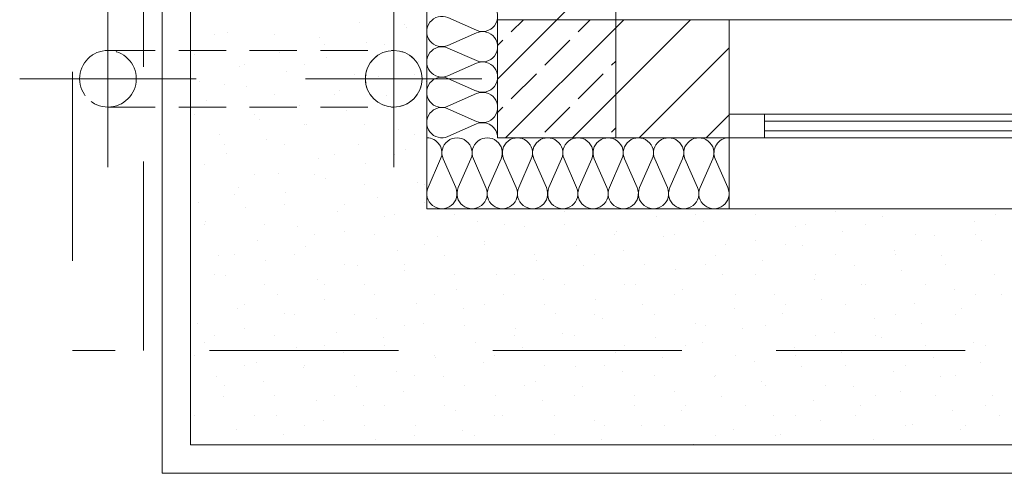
# Model space of a CAD drawing. Header units: inches. Extents: x 382808 to 408593, y -18409 to -9482.
# Tile 1 of 88: x 398390 to 398599, y -17359 to -17263. Entities that reach past the tile are written whole.
import ezdxf

# ---------------------------------------------------------------- set-up
doc = ezdxf.new("R2010")
doc.units = ezdxf.units.IN
doc.header["$LTSCALE"] = 2
doc.header["$MEASUREMENT"] = 0
doc.linetypes.add('Przerywana BARDZO DROBNA', pattern=[7.5, 5, -2.5])
doc.linetypes.add('Przerywana drobna', pattern=[30, 20, -10])
for name, color, linetype, lineweight in [('!ocieplenie_Nr_pióra__9', 220, 'CONTINUOUS', 0), ('!trzpienie_Nr_pióra__3', 30, 'CONTINUOUS', 35), ('!trzpienie_Nr_pióra__6', 161, 'CONTINUOUS', 18), ('!wentylacja_Nr_pióra__4', 100, 'CONTINUOUS', 25), ('CIENKA_Nr_pióra__23', 212, 'CONTINUOUS', 18), ('linie pomocnicze_Nr_pióra__6', 161, 'CONTINUOUS', 18), ('Linie_Nr_pióra__6', 161, 'CONTINUOUS', 18), ('Okna ARCHICADa_Nr_pióra__8', 133, 'CONTINUOUS', 13), ('Ściany zewnętrzne_Nr_pióra__1', 51, 'CONTINUOUS', 50), ('Ściany zewnętrzne_Nr_pióra__6', 161, 'CONTINUOUS', 18), ('Ściany zewnętrzne_Nr_pióra__7', 161, 'CONTINUOUS', 15), ('Ściany zewnętrzne_Nr_pióra__8', 133, 'CONTINUOUS', 13)]:
    doc.layers.add(name, color=color, linetype=linetype, lineweight=lineweight)

msp = doc.modelspace()

# ---------------------------------------------------------------- linework, layer by layer
at = {"layer": '!ocieplenie_Nr_pióra__9', "color": 7, "linetype": 'Continuous', "lineweight": 0}
for p, q in [((398487.17, -17265.09), (398481.11, -17262.42)), ((398481.11, -17268.31), (398487.17, -17265.63)), ((398487.17, -17271.52), (398481.11, -17268.85)), ((398481.11, -17274.73), (398487.17, -17272.06)), ((398487.17, -17277.95), (398481.11, -17275.27)), ((398481.11, -17281.16), (398487.17, -17278.49)), ((398487.17, -17284.37), (398481.11, -17281.7)), ((398481.11, -17287.59), (398487.17, -17284.91)), ((398479.57, -17292.33), (398476.9, -17298.39)), ((398482.77, -17298.39), (398480.1, -17292.33)), ((398485.97, -17292.33), (398483.3, -17298.39)), ((398489.17, -17298.39), (398486.5, -17292.33)), ((398492.37, -17292.33), (398489.7, -17298.39)), ((398495.57, -17298.39), (398492.9, -17292.33)), ((398498.77, -17292.33), (398496.1, -17298.39)), ((398501.97, -17298.39), (398499.3, -17292.33)), ((398505.17, -17292.33), (398502.5, -17298.39)), ((398508.37, -17298.39), (398505.7, -17292.33)), ((398511.57, -17292.33), (398508.9, -17298.39)), ((398514.77, -17298.39), (398512.1, -17292.33)), ((398517.97, -17292.33), (398515.3, -17298.39)), ((398521.17, -17298.39), (398518.5, -17292.33)), ((398524.37, -17292.33), (398521.7, -17298.39)), ((398527.57, -17298.39), (398524.9, -17292.33)), ((398530.77, -17292.33), (398528.1, -17298.39)), ((398533.97, -17298.39), (398531.3, -17292.33)), ((398537.17, -17292.33), (398534.5, -17298.39)), ((398540.37, -17298.39), (398537.7, -17292.33))]:
    msp.add_line(p, q, dxfattribs=at)
for centre, major_axis, ratio, start_param, end_param in [((398488.45, -17262.15), (0, 3.21), 0.992915, 2.7288, 6.695979), ((398479.83, -17265.36), (0, 3.21), 0.992915, 5.870392, 9.837571), ((398488.45, -17268.58), (0, 3.21), 0.992915, 2.7288, 6.695979), ((398479.83, -17271.79), (0, 3.21), 0.992915, 5.870392, 9.837571), ((398488.45, -17275), (0, 3.21), 0.992915, 2.7288, 6.695979), ((398479.83, -17278.22), (0, 3.21), 0.992915, 5.870392, 9.837571), ((398488.45, -17281.43), (0, 3.21), 0.992915, 2.7288, 6.695979), ((398479.83, -17284.64), (0, 3.21), 0.992915, 5.870392, 9.837571), ((398488.45, -17287.86), (0, 3.21), 0.992915, 4.712389, 6.695979), ((398476.64, -17291.05), (3.2, 0), 0.996937, 5.870393, 7.853982), ((398483.04, -17291.05), (3.2, 0), 0.996937, 5.870392, 9.837572), ((398489.44, -17291.05), (3.2, 0), 0.996937, 5.870392, 9.837572), ((398495.84, -17291.05), (3.2, 0), 0.996937, 5.870392, 9.837572), ((398502.24, -17291.05), (3.2, 0), 0.996937, 5.870392, 9.837572), ((398508.64, -17291.05), (3.2, 0), 0.996937, 5.870392, 9.837572), ((398515.04, -17291.05), (3.2, 0), 0.996937, 5.870392, 9.837572), ((398521.44, -17291.05), (3.2, 0), 0.996937, 5.870392, 9.837572), ((398527.84, -17291.05), (3.2, 0), 0.996937, 5.870392, 9.837572), ((398534.24, -17291.05), (3.2, 0), 0.996937, 5.870392, 9.837572), ((398540.64, -17291.05), (3.2, 0), 0.996937, 1.570797, 3.554386), ((398479.84, -17299.67), (3.2, 0), 0.996937, 2.728799, 6.695979), ((398486.24, -17299.67), (3.2, 0), 0.996937, 2.728799, 6.695979), ((398492.64, -17299.67), (3.2, 0), 0.996937, 2.728799, 6.695979), ((398499.04, -17299.67), (3.2, 0), 0.996937, 2.728799, 6.695979), ((398505.44, -17299.67), (3.2, 0), 0.996937, 2.728799, 6.695979), ((398511.84, -17299.67), (3.2, 0), 0.996937, 2.728799, 6.695979), ((398518.24, -17299.67), (3.2, 0), 0.996937, 2.728799, 6.695979), ((398524.64, -17299.67), (3.2, 0), 0.996937, 2.728799, 6.695979), ((398531.04, -17299.67), (3.2, 0), 0.996937, 2.728799, 6.695979), ((398537.44, -17299.67), (3.2, 0), 0.996937, 2.728799, 6.695979)]:
    msp.add_ellipse(centre, major_axis=major_axis, ratio=ratio, start_param=start_param, end_param=end_param, dxfattribs=at)
at = {"layer": '!trzpienie_Nr_pióra__3', "color": 7, "linetype": 'Continuous', "lineweight": 0}
for p, q in [((398516.64, -17262.86), (398491.64, -17262.86)), ((398491.64, -17262.86), (398491.64, -17287.86)), ((398516.64, -17287.86), (398516.64, -17262.86)), ((398491.64, -17287.86), (398516.64, -17287.86))]:
    msp.add_line(p, q, dxfattribs=at)
at = {"layer": '!trzpienie_Nr_pióra__6', "color": 7, "linetype": 'Continuous', "lineweight": 0}
for p, q in [((398462.42, -17263.55), (398462.42, -17263.55)), ((398471.91, -17263.83), (398471.91, -17263.83)), ((398491.64, -17275.41), (398504.19, -17262.86)), ((398494.54, -17265.44), (398497.12, -17262.86)), ((398508.68, -17265.44), (398511.26, -17262.86)), ((398431.6, -17265.95), (398431.6, -17265.95)), ((398434.44, -17265.64), (398434.44, -17265.64)), ((398444.33, -17265.95), (398444.33, -17265.95)), ((398472.38, -17264.61), (398472.38, -17264.61)), ((398493.33, -17287.86), (398516.64, -17264.55)), ((398453.96, -17266.63), (398453.96, -17266.63)), ((398454.94, -17268.07), (398454.94, -17268.07)), ((398463.92, -17267.68), (398463.92, -17267.68)), ((398467.67, -17268.07), (398467.67, -17268.07)), ((398491.64, -17268.34), (398492.77, -17267.21)), ((398501.61, -17272.51), (398506.91, -17267.21)), ((398427.36, -17270.19), (398427.36, -17270.19)), ((398445.5, -17269.7), (398445.5, -17269.7)), ((398437.97, -17272.31), (398437.97, -17272.31)), ((398450.7, -17272.31), (398450.7, -17272.31)), ((398455.46, -17270.76), (398455.46, -17270.76)), ((398474.98, -17271.75), (398474.98, -17271.75)), ((398515.75, -17272.51), (398516.64, -17271.63)), ((398437.04, -17272.78), (398437.04, -17272.78)), ((398447.01, -17273.84), (398447.01, -17273.84)), ((398461.3, -17274.43), (398461.3, -17274.43)), ((398466.52, -17274.82), (398466.52, -17274.82)), ((398474.03, -17274.43), (398474.03, -17274.43)), ((398494.54, -17279.58), (398499.84, -17274.28)), ((398508.68, -17279.58), (398513.98, -17274.28)), ((398428.59, -17275.86), (398428.59, -17275.86)), ((398433.72, -17276.55), (398433.72, -17276.55)), ((398476.48, -17275.88), (398476.48, -17275.88)), ((398438.55, -17276.92), (398438.55, -17276.92)), ((398444.33, -17278.67), (398444.33, -17278.67)), ((398457.06, -17278.67), (398457.06, -17278.67)), ((398458.06, -17277.9), (398458.06, -17277.9)), ((398468.02, -17278.96), (398468.02, -17278.96)), ((398507.48, -17287.86), (398516.64, -17278.7)), ((398430.09, -17280), (398430.09, -17280)), ((398449.61, -17280.98), (398449.61, -17280.98)), ((398467.67, -17280.8), (398467.67, -17280.8)), ((398427.36, -17282.92), (398427.36, -17282.92)), ((398440.09, -17282.92), (398440.09, -17282.92)), ((398459.57, -17282.04), (398459.57, -17282.04)), ((398491.64, -17282.48), (398492.77, -17281.35)), ((398501.61, -17286.65), (398506.91, -17281.35)), ((398441.15, -17284.06), (398441.15, -17284.06)), ((398450.7, -17285.04), (398450.7, -17285.04)), ((398451.11, -17285.12), (398451.11, -17285.12)), ((398463.42, -17285.04), (398463.42, -17285.04)), ((398432.69, -17287.14), (398432.69, -17287.14)), ((398470.62, -17286.1), (398470.62, -17286.1)), ((398474.03, -17287.16), (398474.03, -17287.16)), ((398515.75, -17286.65), (398516.64, -17285.77)), ((398433.72, -17289.28), (398433.72, -17289.28)), ((398442.65, -17288.19), (398442.65, -17288.19)), ((398446.45, -17289.28), (398446.45, -17289.28)), ((398462.17, -17289.18), (398462.17, -17289.18)), ((398434.2, -17291.27), (398434.2, -17291.27)), ((398457.06, -17291.4), (398457.06, -17291.4)), ((398469.79, -17291.4), (398469.79, -17291.4)), ((398472.13, -17290.24), (398472.13, -17290.24)), ((398429.48, -17293.52), (398429.48, -17293.52)), ((398453.71, -17292.26), (398453.71, -17292.26)), ((398463.67, -17293.31), (398463.67, -17293.31)), ((398440.09, -17295.65), (398440.09, -17295.65)), ((398445.25, -17295.34), (398445.25, -17295.34)), ((398452.82, -17295.65), (398452.82, -17295.65)), ((398455.21, -17296.39), (398455.21, -17296.39)), ((398474.73, -17297.38), (398474.73, -17297.38)), ((398436.79, -17298.41), (398436.79, -17298.41)), ((398446.76, -17299.47), (398446.76, -17299.47)), ((398463.42, -17297.77), (398463.42, -17297.77)), ((398476.15, -17297.77), (398476.15, -17297.77)), ((398428.34, -17301.49), (398428.34, -17301.49)), ((398435.85, -17299.89), (398435.85, -17299.89)), ((398466.27, -17300.46), (398466.27, -17300.46)), ((398476.23, -17301.51), (398476.23, -17301.51)), ((398438.3, -17302.55), (398438.3, -17302.55)), ((398446.45, -17302.01), (398446.45, -17302.01)), ((398457.81, -17303.53), (398457.81, -17303.53)), ((398459.18, -17302.01), (398459.18, -17302.01)), ((398505.71, -17303.55), (398505.71, -17303.55)), ((398563.16, -17303.5), (398563.16, -17303.5)), ((398429.84, -17305.63), (398429.84, -17305.63)), ((398467.78, -17304.59), (398467.78, -17304.59)), ((398469.79, -17304.13), (398469.79, -17304.13)), ((398482.52, -17304.13), (398482.52, -17304.13)), ((398487.29, -17305.58), (398487.29, -17305.58)), ((398525.22, -17304.54), (398525.22, -17304.54)), ((398533.43, -17304.13), (398533.43, -17304.13)), ((398535.18, -17305.6), (398535.18, -17305.6)), ((398546.15, -17304.13), (398546.15, -17304.13)), ((398573.12, -17304.56), (398573.12, -17304.56)), ((398592.63, -17305.54), (398592.63, -17305.54)), ((398597.07, -17304.13), (398597.07, -17304.13)), ((398429.48, -17306.25), (398429.48, -17306.25)), ((398442.21, -17306.25), (398442.21, -17306.25)), ((398449.36, -17306.61), (398449.36, -17306.61)), ((398459.32, -17307.67), (398459.32, -17307.67)), ((398493.12, -17306.25), (398493.12, -17306.25)), ((398497.25, -17306.63), (398497.25, -17306.63)), ((398505.85, -17306.25), (398505.85, -17306.25)), ((398516.77, -17307.62), (398516.77, -17307.62)), ((398554.7, -17306.58), (398554.7, -17306.58)), ((398556.76, -17306.25), (398556.76, -17306.25)), ((398564.66, -17307.64), (398564.66, -17307.64)), ((398569.49, -17306.25), (398569.49, -17306.25)), ((398440.9, -17309.69), (398440.9, -17309.69)), ((398452.82, -17308.37), (398452.82, -17308.37)), ((398465.54, -17308.37), (398465.54, -17308.37)), ((398478.83, -17308.65), (398478.83, -17308.65)), ((398488.79, -17309.71), (398488.79, -17309.71)), ((398516.46, -17308.37), (398516.46, -17308.37)), ((398526.73, -17308.67), (398526.73, -17308.67)), ((398529.18, -17308.37), (398529.18, -17308.37)), ((398546.24, -17309.66), (398546.24, -17309.66)), ((398580.1, -17308.37), (398580.1, -17308.37)), ((398584.17, -17308.62), (398584.17, -17308.62)), ((398592.82, -17308.37), (398592.82, -17308.37)), ((398594.14, -17309.68), (398594.14, -17309.68)), ((398450.86, -17310.75), (398450.86, -17310.75)), ((398470.38, -17311.73), (398470.38, -17311.73)), ((398476.15, -17310.49), (398476.15, -17310.49)), ((398488.88, -17310.49), (398488.88, -17310.49)), ((398508.31, -17310.7), (398508.31, -17310.7)), ((398518.27, -17311.75), (398518.27, -17311.75)), ((398539.79, -17310.49), (398539.79, -17310.49)), ((398552.52, -17310.49), (398552.52, -17310.49)), ((398556.2, -17310.72), (398556.2, -17310.72)), ((398575.72, -17311.7), (398575.72, -17311.7)), ((398432.44, -17312.77), (398432.44, -17312.77)), ((398435.85, -17312.62), (398435.85, -17312.62)), ((398442.4, -17313.82), (398442.4, -17313.82)), ((398448.57, -17312.62), (398448.57, -17312.62)), ((398480.34, -17312.79), (398480.34, -17312.79)), ((398499.49, -17312.62), (398499.49, -17312.62)), ((398499.85, -17313.77), (398499.85, -17313.77)), ((398512.21, -17312.62), (398512.21, -17312.62)), ((398537.78, -17312.74), (398537.78, -17312.74)), ((398547.75, -17313.79), (398547.75, -17313.79)), ((398563.13, -17312.62), (398563.13, -17312.62)), ((398575.85, -17312.62), (398575.85, -17312.62)), ((398585.68, -17312.76), (398585.68, -17312.76)), ((398459.18, -17314.74), (398459.18, -17314.74)), ((398461.92, -17314.81), (398461.92, -17314.81)), ((398471.88, -17315.87), (398471.88, -17315.87)), ((398471.91, -17314.74), (398471.91, -17314.74)), ((398509.81, -17314.83), (398509.81, -17314.83)), ((398522.82, -17314.74), (398522.82, -17314.74)), ((398529.33, -17315.82), (398529.33, -17315.82)), ((398535.55, -17314.74), (398535.55, -17314.74)), ((398567.26, -17314.78), (398567.26, -17314.78)), ((398577.22, -17315.84), (398577.22, -17315.84)), ((398586.46, -17314.74), (398586.46, -17314.74)), ((398431.6, -17316.86), (398431.6, -17316.86)), ((398433.95, -17316.9), (398433.95, -17316.9)), ((398453.46, -17317.89), (398453.46, -17317.89)), ((398482.52, -17316.86), (398482.52, -17316.86)), ((398491.39, -17316.85), (398491.39, -17316.85)), ((398495.24, -17316.86), (398495.24, -17316.86)), ((398501.36, -17317.91), (398501.36, -17317.91)), ((398539.29, -17316.87), (398539.29, -17316.87)), ((398546.15, -17316.86), (398546.15, -17316.86)), ((398558.8, -17317.86), (398558.8, -17317.86)), ((398558.88, -17316.86), (398558.88, -17316.86)), ((398596.74, -17316.82), (398596.74, -17316.82)), ((398442.21, -17318.98), (398442.21, -17318.98)), ((398454.94, -17318.98), (398454.94, -17318.98)), ((398463.42, -17318.94), (398463.42, -17318.94)), ((398482.94, -17319.93), (398482.94, -17319.93)), ((398505.85, -17318.98), (398505.85, -17318.98)), ((398518.58, -17318.98), (398518.58, -17318.98)), ((398520.87, -17318.89), (398520.87, -17318.89)), ((398530.83, -17319.95), (398530.83, -17319.95)), ((398568.77, -17318.91), (398568.77, -17318.91)), ((398569.49, -17318.98), (398569.49, -17318.98)), ((398582.22, -17318.98), (398582.22, -17318.98)), ((398588.28, -17319.9), (398588.28, -17319.9)), ((398445, -17320.97), (398445, -17320.97)), ((398454.97, -17322.02), (398454.97, -17322.02)), ((398465.54, -17321.1), (398465.54, -17321.1)), ((398478.27, -17321.1), (398478.27, -17321.1)), ((398492.9, -17320.99), (398492.9, -17320.99)), ((398512.41, -17321.97), (398512.41, -17321.97)), ((398529.18, -17321.1), (398529.18, -17321.1)), ((398541.91, -17321.1), (398541.91, -17321.1)), ((398550.35, -17320.94), (398550.35, -17320.94)), ((398560.31, -17321.99), (398560.31, -17321.99)), ((398592.82, -17321.1), (398592.82, -17321.1)), ((398598.24, -17320.96), (398598.24, -17320.96)), ((398436.55, -17324.04), (398436.55, -17324.04)), ((398437.97, -17323.22), (398437.97, -17323.22)), ((398474.48, -17323.01), (398474.48, -17323.01)), ((398484.44, -17324.06), (398484.44, -17324.06)), ((398488.88, -17323.22), (398488.88, -17323.22)), ((398501.61, -17323.22), (398501.61, -17323.22)), ((398522.37, -17323.03), (398522.37, -17323.03)), ((398541.89, -17324.01), (398541.89, -17324.01)), ((398552.52, -17323.22), (398552.52, -17323.22)), ((398565.25, -17323.22), (398565.25, -17323.22)), ((398579.82, -17322.98), (398579.82, -17322.98)), ((398589.78, -17324.03), (398589.78, -17324.03)), ((398446.51, -17325.1), (398446.51, -17325.1)), ((398448.57, -17325.34), (398448.57, -17325.34)), ((398461.3, -17325.34), (398461.3, -17325.34)), ((398466.02, -17326.09), (398466.02, -17326.09)), ((398503.96, -17325.05), (398503.96, -17325.05)), ((398512.21, -17325.34), (398512.21, -17325.34)), ((398513.92, -17326.11), (398513.92, -17326.11)), ((398524.94, -17325.34), (398524.94, -17325.34)), ((398551.85, -17325.07), (398551.85, -17325.07)), ((398571.36, -17326.06), (398571.36, -17326.06)), ((398575.85, -17325.34), (398575.85, -17325.34)), ((398588.58, -17325.34), (398588.58, -17325.34)), ((398428.09, -17327.12), (398428.09, -17327.12)), ((398438.05, -17328.18), (398438.05, -17328.18)), ((398471.91, -17327.47), (398471.91, -17327.47)), ((398475.98, -17327.14), (398475.98, -17327.14)), ((398484.64, -17327.47), (398484.64, -17327.47)), ((398495.5, -17328.13), (398495.5, -17328.13)), ((398533.43, -17327.09), (398533.43, -17327.09)), ((398535.55, -17327.47), (398535.55, -17327.47)), ((398543.39, -17328.15), (398543.39, -17328.15)), ((398548.28, -17327.47), (398548.28, -17327.47)), ((398581.33, -17327.11), (398581.33, -17327.11)), ((398431.6, -17329.59), (398431.6, -17329.59)), ((398444.33, -17329.59), (398444.33, -17329.59)), ((398457.56, -17329.16), (398457.56, -17329.16)), ((398467.53, -17330.22), (398467.53, -17330.22)), ((398495.24, -17329.59), (398495.24, -17329.59)), ((398505.46, -17329.18), (398505.46, -17329.18)), ((398507.97, -17329.59), (398507.97, -17329.59)), ((398524.97, -17330.17), (398524.97, -17330.17)), ((398558.88, -17329.59), (398558.88, -17329.59)), ((398562.91, -17329.13), (398562.91, -17329.13)), ((398571.61, -17329.59), (398571.61, -17329.59)), ((398572.87, -17330.19), (398572.87, -17330.19)), ((398429.59, -17331.26), (398429.59, -17331.26)), ((398449.11, -17332.24), (398449.11, -17332.24)), ((398454.94, -17331.71), (398454.94, -17331.71)), ((398467.67, -17331.71), (398467.67, -17331.71)), ((398487.04, -17331.21), (398487.04, -17331.21)), ((398497, -17332.26), (398497, -17332.26)), ((398518.58, -17331.71), (398518.58, -17331.71)), ((398531.31, -17331.71), (398531.31, -17331.71)), ((398534.94, -17331.23), (398534.94, -17331.23)), ((398554.45, -17332.21), (398554.45, -17332.21)), ((398582.22, -17331.71), (398582.22, -17331.71)), ((398592.38, -17331.18), (398592.38, -17331.18)), ((398594.95, -17331.71), (398594.95, -17331.71)), ((398427.36, -17333.83), (398427.36, -17333.83)), ((398459.07, -17333.3), (398459.07, -17333.3)), ((398478.27, -17333.83), (398478.27, -17333.83)), ((398478.58, -17334.28), (398478.58, -17334.28)), ((398491, -17333.83), (398491, -17333.83)), ((398516.52, -17333.25), (398516.52, -17333.25)), ((398526.48, -17334.3), (398526.48, -17334.3)), ((398541.91, -17333.83), (398541.91, -17333.83)), ((398554.64, -17333.83), (398554.64, -17333.83)), ((398564.41, -17333.27), (398564.41, -17333.27)), ((398583.93, -17334.25), (398583.93, -17334.25)), ((398437.97, -17335.95), (398437.97, -17335.95)), ((398440.65, -17335.32), (398440.65, -17335.32)), ((398450.61, -17336.38), (398450.61, -17336.38)), ((398450.7, -17335.95), (398450.7, -17335.95)), ((398470.13, -17337.36), (398470.13, -17337.36)), ((398488.55, -17335.34), (398488.55, -17335.34)), ((398501.61, -17335.95), (398501.61, -17335.95)), ((398508.06, -17336.33), (398508.06, -17336.33)), ((398514.34, -17335.95), (398514.34, -17335.95)), ((398545.99, -17335.29), (398545.99, -17335.29)), ((398555.95, -17336.35), (398555.95, -17336.35)), ((398565.25, -17335.95), (398565.25, -17335.95)), ((398575.47, -17337.33), (398575.47, -17337.33)), ((398577.97, -17335.95), (398577.97, -17335.95)), ((398593.89, -17335.31), (398593.89, -17335.31)), ((398432.19, -17338.4), (398432.19, -17338.4)), ((398461.3, -17338.07), (398461.3, -17338.07)), ((398474.03, -17338.07), (398474.03, -17338.07)), ((398480.09, -17338.42), (398480.09, -17338.42)), ((398499.6, -17339.4), (398499.6, -17339.4)), ((398518.02, -17337.38), (398518.02, -17337.38)), ((398524.94, -17338.07), (398524.94, -17338.07)), ((398537.54, -17338.37), (398537.54, -17338.37)), ((398537.67, -17338.07), (398537.67, -17338.07)), ((398547.5, -17339.42), (398547.5, -17339.42)), ((398585.43, -17338.39), (398585.43, -17338.39)), ((398588.58, -17338.07), (398588.58, -17338.07)), ((398433.72, -17340.19), (398433.72, -17340.19)), ((398442.16, -17339.46), (398442.16, -17339.46)), ((398461.67, -17340.44), (398461.67, -17340.44)), ((398471.63, -17341.5), (398471.63, -17341.5)), ((398484.64, -17340.19), (398484.64, -17340.19)), ((398497.36, -17340.19), (398497.36, -17340.19)), ((398509.56, -17340.46), (398509.56, -17340.46)), ((398529.08, -17341.45), (398529.08, -17341.45)), ((398548.28, -17340.19), (398548.28, -17340.19)), ((398561, -17340.19), (398561, -17340.19)), ((398567.01, -17340.41), (398567.01, -17340.41)), ((398576.97, -17341.47), (398576.97, -17341.47)), ((398433.7, -17342.53), (398433.7, -17342.53)), ((398444.33, -17342.31), (398444.33, -17342.31)), ((398453.21, -17343.52), (398453.21, -17343.52)), ((398457.06, -17342.31), (398457.06, -17342.31)), ((398491.15, -17342.48), (398491.15, -17342.48)), ((398501.11, -17343.54), (398501.11, -17343.54)), ((398507.97, -17342.31), (398507.97, -17342.31)), ((398520.7, -17342.31), (398520.7, -17342.31)), ((398539.04, -17342.5), (398539.04, -17342.5)), ((398558.55, -17343.49), (398558.55, -17343.49)), ((398571.61, -17342.31), (398571.61, -17342.31)), ((398584.34, -17342.31), (398584.34, -17342.31)), ((398596.49, -17342.45), (398596.49, -17342.45)), ((398463.17, -17344.58), (398463.17, -17344.58)), ((398467.67, -17344.44), (398467.67, -17344.44)), ((398480.39, -17344.44), (398480.39, -17344.44)), ((398482.69, -17345.56), (398482.69, -17345.56)), ((398520.62, -17344.52), (398520.62, -17344.52)), ((398530.58, -17345.58), (398530.58, -17345.58)), ((398531.31, -17344.44), (398531.31, -17344.44)), ((398544.03, -17344.44), (398544.03, -17344.44)), ((398568.52, -17344.54), (398568.52, -17344.54)), ((398588.03, -17345.53), (398588.03, -17345.53)), ((398594.95, -17344.44), (398594.95, -17344.44)), ((398427.36, -17346.56), (398427.36, -17346.56)), ((398440.09, -17346.56), (398440.09, -17346.56)), ((398444.75, -17346.6), (398444.75, -17346.6)), ((398454.72, -17347.65), (398454.72, -17347.65)), ((398491, -17346.56), (398491, -17346.56)), ((398492.65, -17346.62), (398492.65, -17346.62)), ((398503.73, -17346.56), (398503.73, -17346.56)), ((398512.16, -17347.6), (398512.16, -17347.6)), ((398550.1, -17346.57), (398550.1, -17346.57)), ((398554.64, -17346.56), (398554.64, -17346.56)), ((398560.06, -17347.62), (398560.06, -17347.62)), ((398567.37, -17346.56), (398567.37, -17346.56)), ((398597.99, -17346.59), (398597.99, -17346.59)), ((398436.3, -17349.68), (398436.3, -17349.68)), ((398450.7, -17348.68), (398450.7, -17348.68)), ((398463.42, -17348.68), (398463.42, -17348.68)), ((398474.23, -17348.64), (398474.23, -17348.64)), ((398484.19, -17349.7), (398484.19, -17349.7)), ((398514.34, -17348.68), (398514.34, -17348.68)), ((398522.13, -17348.66), (398522.13, -17348.66)), ((398527.06, -17348.68), (398527.06, -17348.68)), ((398541.64, -17349.64), (398541.64, -17349.64)), ((398577.97, -17348.68), (398577.97, -17348.68)), ((398579.57, -17348.61), (398579.57, -17348.61)), ((398589.54, -17349.66), (398589.54, -17349.66)), ((398590.7, -17348.68), (398590.7, -17348.68)), ((398446.26, -17350.73), (398446.26, -17350.73)), ((398465.77, -17351.72), (398465.77, -17351.72)), ((398474.03, -17350.8), (398474.03, -17350.8)), ((398486.76, -17350.8), (398486.76, -17350.8)), ((398503.71, -17350.68), (398503.71, -17350.68)), ((398513.67, -17351.74), (398513.67, -17351.74)), ((398537.67, -17350.8), (398537.67, -17350.8)), ((398550.4, -17350.8), (398550.4, -17350.8)), ((398551.6, -17350.7), (398551.6, -17350.7)), ((398571.12, -17351.69), (398571.12, -17351.69)), ((398427.84, -17352.75), (398427.84, -17352.75)), ((398475.74, -17352.77), (398475.74, -17352.77)), ((398533.18, -17352.72), (398533.18, -17352.72)), ((398581.08, -17352.74), (398581.08, -17352.74))]:
    msp.add_line(p, q, dxfattribs=at)
at = {"layer": '!wentylacja_Nr_pióra__4', "color": 7, "linetype": 'Continuous', "lineweight": 0}
msp.add_circle((398469.64, -17275.36), 6, dxfattribs=at)
at = {"layer": 'CIENKA_Nr_pióra__23', "color": 7, "linetype": 'Przerywana drobna', "lineweight": 0}
for p, q in [((398401.64, -15833.86), (398401.64, -17332.86)), ((398416.64, -17332.86), (398416.64, -15833.86)), ((398950.64, -17332.86), (398401.64, -17332.86))]:
    msp.add_line(p, q, dxfattribs=at)
at = {"layer": 'linie pomocnicze_Nr_pióra__6', "color": 7, "linetype": 'Przerywana BARDZO DROBNA', "lineweight": 0}
for p, q in [((398409.14, -17269.36), (398469.64, -17269.36)), ((398409.14, -17281.36), (398469.64, -17281.36))]:
    msp.add_line(p, q, dxfattribs=at)
for centre in [(398409.14, -17275.36), (398469.64, -17275.36)]:
    msp.add_circle(centre, 6, dxfattribs=at)
msp.add_arc((398409.14, -17275.36), 6, 90, 270, dxfattribs=at)
at = {"layer": 'Linie_Nr_pióra__6', "color": 7, "linetype": 'Continuous', "lineweight": 0}
for p, q in [((398409.14, -17256.67), (398409.14, -17294.04)), ((398469.64, -17256.67), (398469.64, -17294.04)), ((398469.64, -17256.67), (398469.64, -17294.04)), ((398390.45, -17275.36), (398427.82, -17275.36)), ((398488.32, -17275.36), (398450.95, -17275.36)), ((398450.95, -17275.36), (398488.32, -17275.36))]:
    msp.add_line(p, q, dxfattribs=at)
at = {"layer": 'Okna ARCHICADa_Nr_pióra__8', "color": 7, "linetype": 'Continuous', "lineweight": 0}
for p, q in [((398540.64, -17282.86), (398720.64, -17282.86)), ((398548.14, -17287.86), (398548.14, -17282.86)), ((398548.14, -17284.36), (398625.64, -17284.36)), ((398548.14, -17286.36), (398625.64, -17286.36)), ((398540.64, -17287.86), (398720.64, -17287.86))]:
    msp.add_line(p, q, dxfattribs=at)
at = {"layer": 'Ściany zewnętrzne_Nr_pióra__1', "color": 7, "linetype": 'Continuous', "lineweight": 0}
for p, q in [((398476.64, -16940.86), (398476.64, -17287.86)), ((398516.64, -17262.86), (398516.64, -16940.86)), ((398540.64, -17262.86), (398516.64, -17262.86)), ((398540.64, -17262.86), (398540.64, -17302.86)), ((398476.64, -17302.86), (398476.64, -17287.86)), ((398476.64, -17302.86), (398540.64, -17302.86))]:
    msp.add_line(p, q, dxfattribs=at)
at = {"layer": 'Ściany zewnętrzne_Nr_pióra__6', "color": 7, "linetype": 'Continuous', "lineweight": 0}
for p, q in [((398420.64, -17000.86), (398420.64, -17358.86)), ((398426.64, -17000.86), (398426.64, -17352.86)), ((398426.64, -17352.86), (398900.64, -17352.86)), ((398420.64, -17358.86), (398894.64, -17358.86))]:
    msp.add_line(p, q, dxfattribs=at)
at = {"layer": 'Ściany zewnętrzne_Nr_pióra__7', "color": 7, "linetype": 'Continuous', "lineweight": 0}
for p, q in [((398504.19, -17262.86), (398516.64, -17250.41)), ((398491.64, -17262.86), (398491.64, -17287.86)), ((398491.64, -17262.86), (398491.64, -17287.86)), ((398491.64, -17275.41), (398504.19, -17262.86)), ((398516.64, -17264.55), (398518.33, -17262.86)), ((398516.64, -17278.7), (398532.48, -17262.86)), ((398493.33, -17287.86), (398516.64, -17264.55)), ((398521.62, -17287.86), (398540.64, -17268.84)), ((398507.48, -17287.86), (398516.64, -17278.7)), ((398535.76, -17287.86), (398540.64, -17282.98)), ((398540.64, -17287.86), (398491.64, -17287.86))]:
    msp.add_line(p, q, dxfattribs=at)
at = {"layer": 'Ściany zewnętrzne_Nr_pióra__8', "color": 7, "linetype": 'Continuous', "lineweight": 0}
for p, q in [((398720.64, -17262.86), (398540.64, -17262.86)), ((398540.64, -17302.86), (398720.64, -17302.86))]:
    msp.add_line(p, q, dxfattribs=at)

doc.saveas('drawing.dxf')
